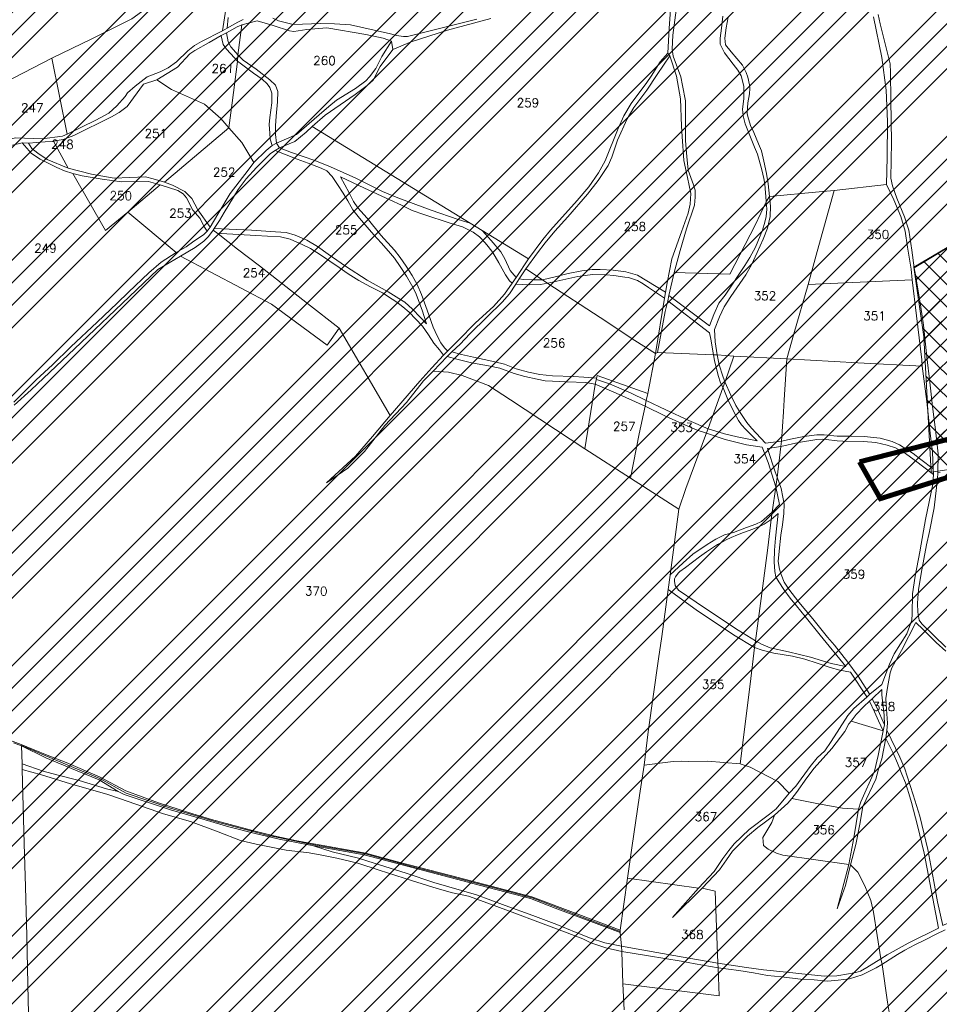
# Model space of a CAD drawing. Header units: metres. Extents: x 578835 to 593571, y 248557 to 255108.
# Tile 26 of 251: x 580615 to 580982, y 251530 to 251923. Entities that reach past the tile are written whole.
import ezdxf

# ---------------------------------------------------------------- set-up
doc = ezdxf.new("R2010")
doc.units = ezdxf.units.M
doc.linetypes.add('SOLID_LINE', pattern=[0])
for name, color, linetype, lineweight in [('Cad-HYDROGRAPHI_COURS_D_EAU28', 5, 'SOLID_LINE', 0), ('Cad-PARCELLAIRE_PARCELLE1', 250, 'SOLID_LINE', 0), ('Cad-RESEAU_ROUT_AXE_DE_VOIE26', 255, 'SOLID_LINE', 0), ('Cad-RESEAU_ROUT_LIMITE_DE_VOIE_P23', 8, 'SOLID_LINE', 0), ('Cad-TOPONYMIE_NUMERO_DE_PARCELL182', 250, 'SOLID_LINE', 0), ('ER', 192, 'Continuous', 18), ('PPRIF - contour', 10, 'Continuous', 9)]:
    doc.layers.add(name, color=color, linetype=linetype, lineweight=lineweight)
doc.styles.add('TEXTSTYLE_45_11', font='txt.shx', dxfattribs={"oblique": 50})

msp = doc.modelspace()

# ---------------------------------------------------------------- hatches: boundary and pattern name
at = {"layer": 'ER', "ltscale": 0.4}
h = msp.add_hatch(dxfattribs=at)
h.set_pattern_fill('ANSI37', color=256, scale=2, style=0)
h.paths.add_polyline_path([(580974.58, 251825.85), (581046.75, 251868.46), (581060.12, 251881.34), (581050.57, 251837.91), (581042.93, 251806.42), (581041.5, 251775.87), (581045.32, 251753.44), (581032.9, 251751.53), (581017.14, 251751.06), (580990.87, 251744.38), (580978.45, 251742.47), (580975.58, 251796.39), (580971.62, 251824.14)])
at = {"layer": 'PPRIF - contour', "lineweight": 15}
h = msp.add_hatch(dxfattribs=at)
h.set_pattern_fill('ANSI34', color=30, scale=2, style=0)
h.paths.add_polyline_path([(583168.56, 249236.59), (583178.02, 249273.37), (583184.15, 249314.36), (583186.86, 249348.54), (583183.82, 249412.65), (583188.31, 249497.75), (583209.56, 249638.59), (583209.57, 249654.16), (583202.87, 249764.69), (583181.22, 249772.54), (583212.18, 249841.81), (583235.33, 249974.64), (583193.51, 249985.09), (583186.04, 250045.54), (583188.28, 250067.18), (583195.8, 250078.07), (583245.78, 250078.37), (583251.01, 250132.85), (583194.25, 250138.82), (583209.94, 250168.32), (583209.19, 250188.47), (583208.21, 250203.8), (583217.43, 250267.61), (583213.64, 250277.41), (583256.98, 250284.74), (583262.34, 250350.34), (583266.18, 250436.39), (583274.5, 250436.7), (583214.43, 250499.33), (583184.56, 250537.39), (583218.91, 250547.09), (583241.07, 250552.07), (583269.68, 250547.09), (583271.18, 250569.48), (583274.91, 250580.67), (583286.48, 250597.77), (583293.66, 250716.62), (583278.73, 250731.44), (583193.67, 250750.25), (583156.78, 250759.28), (583135.71, 250831.5), (583141.39, 250856.49), (583145.69, 250864.01), (583161.1, 250891.6), (583169.34, 250905.21), (583172.57, 250920.26), (583171.49, 250936.38), (583169.31, 250950.6), (583181.85, 251003.26), (583206.95, 251084.03), (583216.62, 251114.12), (583232.39, 251161.77), (583245.29, 251209.41), (583234.54, 251210.94), (583234.1, 251288.09), (583244.66, 251288.39), (583237.9, 251328.73), (583229.54, 251356.01), (583200.13, 251357.42), (583190.46, 251371.39), (583189.74, 251379.63), (583190.1, 251406.14), (583244.22, 251415.82), (583256.04, 251419.04), (583270.74, 251430.86), (583295.47, 251440.89), (583325.21, 251451.64), (583340.94, 251464.43), (583366, 251457.91), (583398.59, 251444.88), (583422.15, 251436.37), (583417.63, 251462.92), (583418.14, 251495.99), (583409.11, 251546.1), (583400.09, 251585.18), (583359.99, 251579.17), (583344.95, 251609.23), (583333.92, 251624.76), (583325.9, 251633.28), (583319.39, 251648.31), (583296.33, 251649.31), (583292.32, 251666.85), (583282.01, 251764.42), (583240.65, 251790.03), (583212.78, 251805.76), (583221.32, 251831.82), (583251.44, 251830.48), (583273.02, 251828.23), (583262.67, 251903.93), (583199.69, 251895.44), (583192.95, 251945.32), (583256.33, 251954.31), (583243.74, 252050.47), (583214.52, 252068.27), (583208.68, 252073.66), (583201.93, 252137.92), (583178.11, 252135.22), (583183.95, 252176.12), (583226.69, 252181.65), (583216.8, 252253.1), (583210.96, 252307.92), (583193.36, 252422.33), (583178.97, 252519.84), (583167.73, 252607.66), (583178.52, 252614.4), (583188.29, 252625.39), (583184.93, 252642.05), (583192.13, 252639.75), (583210.89, 252641.9), (583205.05, 252676.95), (583200.1, 252708.47), (583205.05, 252708.02), (583194.96, 252797.38), (583191.02, 252799.28), (583173.51, 252800.6), (583168.08, 252797.59), (583165.67, 252793.82), (583165.69, 252787.69), (583073.05, 252815.41), (583065.66, 252814.13), (583065.94, 252812.7), (583046.85, 252808.33), (583047.04, 252816.04), (582997.15, 252812.42), (582995.86, 252782.45), (582980.16, 252787.72), (582949.89, 252804.92), (582947.27, 252800.69), (582935.19, 252777.61), (582924.38, 252768.8), (582917.32, 252760.63), (582910.91, 252748.5), (582903.76, 252736.42), (582880, 252724.86), (582817.58, 252706.15), (582782.59, 252696.37), (582747.69, 252696.56), (582653.19, 252726.32), (582583.51, 252736.7), (582547.53, 252745.89), (582391.95, 252693.83), (582342.71, 252696.56), (582258, 252701.11), (582228.89, 252730.03), (582194.3, 252754.65), (582137.15, 252749.12), (582028.37, 252701.22), (581997.03, 252701.83), (581923.09, 252643.99), (581895.44, 252653.82), (581782.97, 252699.88), (581749.17, 252724.45), (581694.48, 252730.59), (581626.87, 252779.73), (581623.69, 252832.13), (581568.99, 252867.14), (581549.94, 252902.76), (581520.9, 252875.84), (581488.95, 252861.1), (581415.1, 252871.66), (581333.97, 252861.22), (581285.87, 252845.9), (581226.26, 252859.41), (581213.27, 252848.96), (581176.79, 252829.19), (581135.62, 252832.26), (581093.83, 252851.3), (581026.18, 252865.71), (580894.22, 252859.98), (580764.18, 252821.75), (580666.25, 252837.89), (580606.97, 252807.31), (580553.37, 252825.96), (580518.38, 252831.19), (580426.24, 252844.58), (580314.78, 252864.48), (580232.54, 252861.61), (580193.34, 252877.86), (579737.68, 252731.06), (579339.29, 252594.91), (579467.34, 252529.95), (579492.26, 252526.53), (579537.88, 252506.87), (579628.29, 252501.98), (579673.34, 252488.27), (579756.55, 252421.24), (579801.62, 252412.32), (579849.52, 252376.66), (579890.09, 252373.24), (579954.11, 252362.98), (580003.08, 252331.22), (580020.69, 252319.86), (580037.79, 252307.65), (580048.55, 252295.44), (580067.12, 252269.55), (580095.49, 252178.46), (580127.66, 252086.63), (580157.22, 252011.67), (580209.32, 251928.46), (580208.41, 251858.24), (580196.24, 251818.11), (580206.29, 251790.3), (580227.07, 251716.54), (580274.53, 251673.98), (580324.82, 251599.61), (580345.2, 251567.99), (580352.27, 251548.44), (580380.56, 251474.57), (580498.13, 251465.11), (580632.34, 251425.65), (580688.87, 251403.81), (580903, 251328.66), (581057.22, 251304.45), (581128.89, 251277.45), (581306.24, 251176.53), (581363.6, 251156.15), (581418.4, 251079.72), (581465.72, 250967.17), (581546.02, 250830.88), (581604.72, 250760.44), (581621.29, 250710.76), (581635.31, 250677.64), (581677.37, 250643.25), (581761.5, 250538.8), (581878.03, 250481.58), (581978.36, 250416.05), (582083.64, 250336.15), (582132.06, 250252.96), (582193.12, 250147.32), (582211.34, 250118.18), (582217.79, 250080.35), (582244.22, 249930.09), (582252.92, 249788.8), (582279.87, 249720.73), (582264.14, 249693.23), (582229.1, 249576.98), (582243.69, 249504.21), (582236.53, 249458.37), (582233.12, 249417.21), (582207.89, 249404.14), (582210.7, 249314.66), (582282.52, 249136.36), (582365.79, 249069.63), (582329.51, 248868.66), (582370.33, 248802.93), (582389.99, 248830.88), (582435.35, 248829.37), (582475.81, 248930.64), (582488.18, 248933.83), (582505.04, 248934.94), (582536.56, 248931.03), (582545.58, 248873.46), (582547.73, 248837.81), (582559.27, 248733.3), (582660.26, 248731.96), (582707.75, 248722.61), (582711.09, 248844.25), (582713.77, 248853.61), (582730.11, 248933.31), (582770.57, 249048.63), (582781.22, 249070.77), (582782.86, 249074.05), (582786.69, 249073.51), (582794.34, 249066.4), (582795.98, 249060.39), (582802, 249037.44), (582837.54, 249029.24), (582847.92, 249019.4), (582859.41, 249022.68), (582870.89, 249021.59), (582882.91, 249029.79), (582897.68, 249024.87), (582894.41, 249004.61), (582898.78, 248991.5), (582903.16, 248984.94), (582914.71, 248986.01), (582980.86, 249040.12), (583036.72, 249107.47), (583089.79, 249152.85), (583096.96, 249144.66), (583169.29, 249123.72), (583150.9, 249178.85), (583158.77, 249200.15)])

# ---------------------------------------------------------------- linework, layer by layer
at = {"layer": 'Cad-HYDROGRAPHI_COURS_D_EAU28'}
for points in [[(580874.73, 251928.79), (580874.03, 251919.36), (580873.53, 251909.52), (580874.37, 251908.35), (580874.37, 251908.35), (580874.37, 251908.35), (580876.93, 251900.32), (580878.59, 251891.32), (580879, 251880.43), (580879.18, 251876.32), (580879.88, 251866.68), (580881.36, 251859.89), (580882.71, 251853.54), (580882.48, 251849.29), (580881.63, 251845.76), (580878.95, 251838.29), (580875.14, 251827.49), (580873.22, 251817.97), (580872.64, 251814.14), (580872.17, 251811.76), (580868.64, 251789.73), (580869.43, 251790.13), (580872.44, 251806.54), (580873.57, 251810.76), (580873.97, 251812.91), (580876.01, 251821.99), (580878.5, 251830.78), (580881, 251839.46), (580884.18, 251848.87), (580884.49, 251852.01), (580884.42, 251854.8), (580883.75, 251856.97), (580881.69, 251862.82), (580881.07, 251868.34), (580880.56, 251874.54), (580880.59, 251884.01), (580880.55, 251890.47), (580879.38, 251896.62), (580878.77, 251900.02), (580875.61, 251908.24), (580875.3, 251911.11), (580875.57, 251916.7), (580876.89, 251926.62)], [(580955.58, 251923.91), (580958.82, 251907.79), (580960.64, 251894.79), (580961.11, 251882.23), (580960.97, 251868.06), (580960.72, 251857.12), (580963.62, 251851.01), (580966.48, 251844.33), (580968.2, 251838.57), (580969.14, 251832.19), (580970.53, 251823.38), (580970.97, 251819.07), (580972.65, 251804.72), (580974.77, 251787.17), (580974.97, 251784.74), (580976.81, 251770.62), (580978.18, 251758.03), (580979.06, 251750.41), (580979.29, 251743.74), (580979.38, 251741.63), (580979.2, 251737.72), (580976.27, 251723.53), (580975.4, 251719.12), (580974.03, 251710.75), (580972.12, 251701.01), (580971.06, 251693.91), (580970.89, 251685.98), (580970.85, 251683.51), (580968.75, 251677.99), (580963.81, 251670.11), (580961.92, 251665.94), (580958.81, 251657.78), (580954.02, 251653.92), (580952.88, 251652.82), (580947.73, 251648.27), (580945.33, 251645.4), (580938.69, 251635.04), (580936.11, 251631.37), (580933.12, 251628.56), (580930.28, 251625.2), (580924.59, 251617.26), (580921.84, 251614.57), (580916.68, 251608.24), (580914.05, 251606.12), (580905.91, 251599.99), (580900.03, 251594.37), (580897.79, 251591.62), (580895.48, 251588.53), (580892.04, 251583.34), (580885.76, 251576.58), (580875.35, 251564.9), (580887.25, 251576.59), (580894.13, 251583.96), (580896.86, 251587.98), (580899.36, 251591.41), (580902.18, 251594.33), (580905.3, 251597.38), (580909.39, 251600.84), (580916.06, 251605.74), (580921.36, 251610.52), (580922.92, 251612.44), (580924.79, 251614.82), (580928.93, 251620.63), (580931.91, 251624.44), (580938.91, 251632.37), (580944.04, 251639.05), (580945.69, 251642.08), (580946.59, 251643.16), (580948.67, 251645.9), (580951.7, 251649.05), (580953.92, 251651.13), (580955, 251652.11), (580958.81, 251655.88), (580958.82, 251653.65), (580959.82, 251645.6), (580959.9, 251641.7), (580959.44, 251639.32), (580957.44, 251629.57), (580955.9, 251623.32), (580950.49, 251611.05), (580949.59, 251608.07), (580947.64, 251596.76), (580945.73, 251586.01), (580941, 251568.46), (580944.36, 251577.66), (580946.39, 251585.96), (580948.44, 251594.04), (580950.08, 251602.09), (580951.3, 251609.21), (580956.49, 251620.13), (580957.58, 251624.01), (580958.79, 251628.23), (580960.42, 251636.39), (580960.82, 251639.55), (580961.08, 251642.36), (580960.69, 251648.01), (580960.43, 251652.22), (580961.05, 251656.62), (580962.13, 251662.51), (580962.87, 251664.46), (580966.67, 251671.36), (580972.41, 251682.54), (580975.37, 251679.77), (580980.5, 251674.62), (580984.32, 251671.15)], [(580984.36, 251672.71), (580974.77, 251681.95), (580973.74, 251683.53), (580973.74, 251683.53), (580973.74, 251683.53), (580973.14, 251686.72), (580973.02, 251690.16), (580973.25, 251692.3), (580973.47, 251695.55), (580974.5, 251702.1), (580976.69, 251713.55), (580977.8, 251718.87), (580979.74, 251728.29), (580981.01, 251739.76), (580981.22, 251742.23), (580981.33, 251749.82), (580980.3, 251759.32), (580979.04, 251768.58), (580977.98, 251778.3), (580976.72, 251788.45), (580975.43, 251801.05), (580974.42, 251808.21), (580972.34, 251820.3), (580971.8, 251823.93), (580970.81, 251830.98), (580969.65, 251838.92), (580967.89, 251844.22), (580964.88, 251851.67), (580963.16, 251856.54), (580962.49, 251859.6), (580962.7, 251874.01), (580962.46, 251890.81), (580962.29, 251901.73), (580962.17, 251905.17), (580958.12, 251921.22), (580957.4, 251924.94)], [(580609.01, 251872.06), (580616.12, 251873.76), (580618.6, 251873.63), (580628.59, 251874.46), (580632.41, 251875.11), (580636.73, 251876.7), (580651.77, 251884.08), (580654.77, 251885.77), (580657.94, 251888.27), (580664.46, 251897.06), (580669.75, 251898.83), (580677.99, 251903.87), (580682.99, 251909.19), (580684.94, 251910.57), (580690.69, 251913.72), (580695.41, 251916.46), (580697.54, 251917.64), (580701.87, 251920.01), (580703.63, 251920.71), (580709.84, 251922.34), (580716.17, 251920.52), (580722.7, 251918.39), (580724.45, 251918.09), (580729.58, 251918.96), (580737.6, 251919.63), (580753.07, 251916.89), (580760.03, 251915.47), (580763.35, 251914.3), (580763.95, 251911), (580763.95, 251911), (580763.95, 251911), (580771.2, 251913.94), (580778.27, 251916.21), (580785.65, 251918.6), (580802.99, 251923.27)], [(580704.28, 251922.88), (580702.14, 251921.81), (580697.8, 251919.45), (580695.99, 251918.4), (580687.61, 251914.14), (580684.77, 251912.57), (580682.15, 251910.45), (580677.65, 251906.07), (580674.3, 251903.68), (580671.13, 251902.07), (580666.02, 251900.08), (580661.15, 251896.34), (580658.16, 251893.64), (580657.12, 251892.21), (580653.8, 251888.48), (580650.67, 251885.54), (580645.46, 251882.78), (580634.05, 251877.14), (580632.22, 251876.44), (580624.07, 251875.31), (580613.49, 251875.66)], [(580797.32, 251923.02), (580769.78, 251916.17), (580768.14, 251916.14), (580765.39, 251916.47), (580763.03, 251917.16), (580746.98, 251920.74), (580740.59, 251921.21), (580735.23, 251921.32), (580724.14, 251920.85), (580718.33, 251922.37), (580716.1, 251923.41)], [(580612.94, 251769.17), (580619.67, 251775.3), (580637.04, 251791.57), (580653.15, 251807.05), (580670.18, 251823.3), (580679.21, 251828.62), (580685.11, 251832), (580688.53, 251834.52), (580690.36, 251836.34), (580692.28, 251838.95), (580692.65, 251839.54), (580694.85, 251842.84), (580696.64, 251846), (580702.23, 251855.16), (580705.42, 251859.43), (580709.5, 251863.9), (580715.14, 251869.5), (580717.02, 251870.65), (580718.74, 251871.69), (580724.79, 251874.31), (580729.35, 251877.93), (580731.8, 251880.24), (580736.86, 251884.79), (580748.87, 251893.03), (580753.6, 251896.54), (580756.06, 251898.76), (580758.83, 251904.12), (580763.95, 251911), (580763.35, 251914.3), (580759.56, 251908.19), (580757.08, 251903.3), (580754.64, 251900.09), (580753.12, 251898.51), (580749.01, 251895.38), (580741.39, 251890.74), (580738.39, 251888.26), (580734.54, 251884.93), (580725.47, 251877.05), (580717.51, 251873.59), (580715.78, 251872.68), (580713.39, 251870.69), (580708.51, 251865.94), (580706.21, 251862.85), (580699.06, 251853.57), (580694.15, 251845.35), (580691.04, 251840.08), (580689.93, 251838.54), (580688.4, 251837.07), (580684.57, 251834.53), (580681.54, 251832.27), (580677.53, 251830.04), (580677.53, 251830.04), (580677.53, 251830.04), (580671.59, 251826.2), (580666.58, 251821.88), (580658.56, 251814.2), (580653.98, 251809.8), (580645.96, 251802.23), (580635.48, 251792.44), (580628.16, 251785.26), (580621.74, 251779.26), (580612.74, 251770.38)]]:
    msp.add_lwpolyline(points, dxfattribs=at)
for points in [[(580873.53, 251909.52), (580870.52, 251906.03), (580866.88, 251900.27), (580865.11, 251897.78), (580858.95, 251889.46), (580855.98, 251884.54), (580853.69, 251879.44), (580848.58, 251866.54), (580845.85, 251861.74), (580842.03, 251856.18), (580837.36, 251850.78), (580826.81, 251838.86), (580823.65, 251835.15), (580817.95, 251827.43), (580813.04, 251820), (580811.42, 251817.75), (580808.48, 251813.38), (580804.03, 251808.44), (580796.82, 251801.93), (580789.75, 251794.77), (580785.8, 251790.76), (580784.13, 251789.06), (580779.43, 251784.1), (580774.6, 251778.68), (580762.87, 251765.11), (580755.82, 251756.72), (580749.06, 251748.81), (580737.48, 251738.26), (580745.98, 251744.1), (580752.54, 251750.66), (580760.74, 251761.04), (580769.28, 251770.22), (580776.16, 251778.81), (580780.04, 251782.7), (580785.56, 251788.63), (580787.47, 251790.46), (580790.68, 251793.51), (580794.63, 251797.63), (580801.57, 251804.33), (580807.43, 251810.17), (580810.37, 251813.54), (580812.93, 251817.43), (580814.31, 251819.54), (580816.96, 251823.55), (580821.54, 251829.84), (580824.58, 251833.89), (580828.48, 251838.56), (580833.62, 251844.22), (580841.53, 251853.24), (580845.76, 251858.72), (580849.8, 251864.74), (580851.17, 251868.08), (580853.49, 251874.86), (580857.32, 251883.31), (580859.92, 251887.76), (580865.12, 251894.66), (580869.29, 251901.02), (580871.79, 251904.68), (580874.37, 251908.35), (580873.53, 251909.52), (580873.53, 251909.52)], [(580616.12, 251873.76), (580619.85, 251869.5), (580623.25, 251867.22), (580629.96, 251863.88), (580633.04, 251862.57), (580636.26, 251861.5), (580640.04, 251860.59), (580648.06, 251859.25), (580655.66, 251858.21), (580666.52, 251858.33), (580671.18, 251856.93), (580678.19, 251854.72), (580680.29, 251853.34), (580681.65, 251851.79), (580684.21, 251846.87), (580687.12, 251843.54), (580688.53, 251840.53), (580689.93, 251838.54), (580691.04, 251840.08), (580686.09, 251847.03), (580683.74, 251851.51), (580680.95, 251854.28), (580676.04, 251856.89), (580672.89, 251858.07), (580668.41, 251859.38), (580665.31, 251860.12), (580652.81, 251859.64), (580643.7, 251861.22), (580634.44, 251863.58), (580626.07, 251867.12), (580622.39, 251869.61), (580620.01, 251871.52), (580618.6, 251873.63), (580616.12, 251873.76), (580616.12, 251873.76)]]:
    msp.add_lwpolyline(points, close=True, dxfattribs=at)
at = {"layer": 'Cad-PARCELLAIRE_PARCELLE1'}
for points in [[(580647.62, 251974.92), (580657.26, 251950.19), (580663.63, 251925.97), (580659.82, 251923.2), (580643.92, 251915.19), (580627.99, 251907.52), (580612.82, 251899.68), (580605.07, 251895.69), (580599.2, 251892.86), (580597.75, 251905.45), (580594.25, 251921.78), (580593.78, 251924.41), (580593.7, 251929.42), (580595.03, 251936.1), (580595.34, 251938.47), (580595.39, 251940.82), (580594.81, 251945.78), (580596.53, 251951.83), (580597.51, 251958.94), (580598.07, 251961.22), (580647.62, 251974.92), (580647.62, 251974.92)], [(580698.54, 251879.71), (580699.86, 251889.63), (580701.95, 251906.19), (580702.16, 251908.66), (580703.63, 251920.71), (580701.87, 251920.01), (580697.54, 251917.64), (580695.41, 251916.46), (580690.69, 251913.72), (580684.94, 251910.57), (580682.99, 251909.19), (580677.99, 251903.87), (580669.75, 251898.83), (580675.68, 251894.98), (580688.86, 251889.17), (580695.35, 251883.46), (580698.54, 251879.71), (580698.54, 251879.71)], [(580703.63, 251920.71), (580709.84, 251922.34), (580716.17, 251920.52), (580722.7, 251918.39), (580724.45, 251918.09), (580729.58, 251918.96), (580737.6, 251919.63), (580753.07, 251916.89), (580760.03, 251915.47), (580763.35, 251914.3), (580759.56, 251908.19), (580757.08, 251903.3), (580754.64, 251900.09), (580753.12, 251898.51), (580749.01, 251895.38), (580741.39, 251890.74), (580738.39, 251888.26), (580734.54, 251884.93), (580725.47, 251877.05), (580717.51, 251873.59), (580715.78, 251872.68), (580713.39, 251870.69), (580708.51, 251865.94), (580703.73, 251873.9), (580698.54, 251879.71), (580699.86, 251889.63), (580701.95, 251906.19), (580702.16, 251908.66), (580703.63, 251920.71), (580703.63, 251920.71)], [(580816.96, 251823.55), (580821.54, 251829.84), (580824.58, 251833.89), (580828.48, 251838.56), (580833.62, 251844.22), (580841.53, 251853.24), (580845.76, 251858.72), (580849.8, 251864.74), (580851.17, 251868.08), (580853.49, 251874.86), (580857.32, 251883.31), (580859.92, 251887.76), (580865.12, 251894.66), (580869.29, 251901.02), (580871.79, 251904.68), (580874.37, 251908.35), (580876.93, 251900.32), (580878.59, 251891.32), (580879, 251880.43), (580879.18, 251876.32), (580879.88, 251866.68), (580881.36, 251859.89), (580882.71, 251853.54), (580882.48, 251849.29), (580881.63, 251845.76), (580878.95, 251838.29), (580875.14, 251827.49), (580873.22, 251817.97), (580872.64, 251814.14), (580872.17, 251811.76), (580868.64, 251789.73), (580860.38, 251794.94), (580846.52, 251804.05), (580825.68, 251817.71), (580823.51, 251819.09), (580816.96, 251823.55), (580816.96, 251823.55)], [(580634.05, 251877.14), (580632.22, 251876.44), (580624.07, 251875.31), (580613.49, 251875.66), (580610.08, 251874.93), (580605.12, 251873.18), (580602.26, 251871.84), (580599.2, 251892.86), (580605.07, 251895.69), (580612.82, 251899.68), (580627.99, 251907.52), (580634.05, 251877.14), (580634.05, 251877.14)], [(580628.59, 251874.46), (580632.41, 251875.11), (580636.73, 251876.7), (580651.77, 251884.08), (580654.77, 251885.77), (580657.94, 251888.27), (580664.46, 251897.06), (580669.75, 251898.83), (580675.68, 251894.98), (580688.86, 251889.17), (580695.35, 251883.46), (580698.54, 251879.71), (580672.89, 251858.07), (580668.41, 251859.38), (580665.31, 251860.12), (580652.81, 251859.64), (580643.7, 251861.22), (580634.44, 251863.58), (580628.59, 251874.46), (580628.59, 251874.46)], [(580708.51, 251865.94), (580706.21, 251862.85), (580699.06, 251853.57), (580694.15, 251845.35), (580691.04, 251840.08), (580686.09, 251847.03), (580683.74, 251851.51), (580680.95, 251854.28), (580676.04, 251856.89), (580672.89, 251858.07), (580698.54, 251879.71), (580703.73, 251873.9), (580708.51, 251865.94), (580708.51, 251865.94)], [(580692.28, 251838.95), (580694.22, 251837.44), (580701.98, 251831.29), (580710.69, 251824.66), (580729.83, 251809.64), (580742.51, 251799.88), (580762.87, 251765.11), (580774.6, 251778.68), (580779.43, 251784.1), (580784.13, 251789.06), (580785.8, 251790.76), (580789.75, 251794.77), (580796.82, 251801.93), (580804.03, 251808.44), (580808.48, 251813.38), (580811.42, 251817.75), (580813.04, 251820), (580817.95, 251827.43), (580799.45, 251838.82), (580794.68, 251841.66), (580731.8, 251880.24), (580729.35, 251877.93), (580724.79, 251874.31), (580718.74, 251871.69), (580717.02, 251870.65), (580715.14, 251869.5), (580709.5, 251863.9), (580705.42, 251859.43), (580702.23, 251855.16), (580696.64, 251846), (580694.85, 251842.84), (580692.65, 251839.54), (580692.28, 251838.95), (580692.28, 251838.95)], [(580634.44, 251863.58), (580626.07, 251867.12), (580622.39, 251869.61), (580620.01, 251871.52), (580618.6, 251873.63), (580628.59, 251874.46), (580634.44, 251863.58), (580634.44, 251863.58)], [(580636.26, 251861.5), (580640.04, 251860.59), (580648.06, 251859.25), (580655.66, 251858.21), (580666.52, 251858.33), (580671.18, 251856.93), (580658.22, 251846.16), (580649.34, 251838.84), (580636.26, 251861.5), (580636.26, 251861.5)], [(580671.18, 251856.93), (580658.22, 251846.16), (580677.53, 251830.04), (580681.54, 251832.27), (580684.57, 251834.53), (580688.4, 251837.07), (580689.93, 251838.54), (580688.53, 251840.53), (580687.12, 251843.54), (580684.21, 251846.87), (580681.65, 251851.79), (580680.29, 251853.34), (580678.19, 251854.72), (580671.18, 251856.93), (580671.18, 251856.93)], [(580920.99, 251787.61), (580923.79, 251797.65), (580929.49, 251817.3), (580933.1, 251830.41), (580939.9, 251854.72), (580933.84, 251854.21), (580914.04, 251852.35), (580912.8, 251850.47), (580908.4, 251840.96), (580898.24, 251821.38), (580876.01, 251821.99), (580873.97, 251812.91), (580873.57, 251810.76), (580872.44, 251806.54), (580869.43, 251790.13), (580891.77, 251789.19), (580893.24, 251789.2), (580899.88, 251788.76), (580920.99, 251787.61), (580920.99, 251787.61)], [(580960.72, 251857.12), (580963.62, 251851.01), (580966.48, 251844.33), (580968.2, 251838.57), (580969.14, 251832.19), (580970.53, 251823.38), (580970.97, 251819.07), (580929.49, 251817.3), (580933.1, 251830.41), (580939.9, 251854.72), (580960.72, 251857.12), (580960.72, 251857.12)], [(580679.21, 251828.62), (580685.11, 251832), (580688.53, 251834.52), (580690.36, 251836.34), (580692.28, 251838.95), (580694.22, 251837.44), (580701.98, 251831.29), (580710.69, 251824.66), (580729.83, 251809.64), (580742.51, 251799.88), (580737.71, 251793.12), (580715.5, 251809.45), (580679.21, 251828.62), (580679.21, 251828.62)], [(580816.96, 251823.55), (580823.51, 251819.09), (580825.68, 251817.71), (580846.52, 251804.05), (580860.38, 251794.94), (580868.64, 251789.73), (580865.5, 251773.86), (580845.3, 251780.99), (580845.14, 251779.86), (580845.02, 251779.29), (580844.6, 251777.47), (580840.48, 251751.72), (580810.83, 251771.33), (580802.03, 251776.95), (580791.55, 251780.99), (580786.09, 251782.31), (580780.04, 251782.7), (580785.56, 251788.63), (580787.47, 251790.46), (580790.68, 251793.51), (580794.63, 251797.63), (580801.57, 251804.33), (580807.43, 251810.17), (580810.37, 251813.54), (580812.93, 251817.43), (580814.31, 251819.54), (580816.96, 251823.55), (580816.96, 251823.55)], [(580970.97, 251819.07), (580929.49, 251817.3), (580923.79, 251797.65), (580920.99, 251787.61), (580949.23, 251786.06), (580974.97, 251784.74), (580974.77, 251787.17), (580972.65, 251804.72), (580970.97, 251819.07), (580970.97, 251819.07)], [(580868.64, 251789.73), (580865.5, 251773.86), (580864.91, 251771.02), (580864.45, 251768.76), (580862.15, 251757.76), (580858.67, 251740.08), (580877.91, 251727.74), (580880.77, 251735.9), (580888.99, 251758.09), (580889.59, 251759.81), (580895.49, 251776.02), (580896.31, 251778.2), (580899.88, 251788.76), (580893.24, 251789.2), (580891.77, 251789.19), (580869.43, 251790.13), (580868.64, 251789.73), (580868.64, 251789.73)], [(580920.99, 251787.61), (580899.88, 251788.76), (580896.31, 251778.2), (580895.49, 251776.02), (580889.59, 251759.81), (580888.99, 251758.09), (580880.77, 251735.9), (580877.91, 251727.74), (580874.41, 251701.37), (580873.64, 251695.73), (580884.87, 251687.52), (580899.71, 251677.61), (580908.14, 251672.51), (580908.48, 251675.21), (580911.03, 251694.16), (580913.4, 251712.29), (580914.78, 251723.56), (580915.19, 251726.49), (580916.58, 251736.64), (580917.08, 251740.36), (580918.62, 251752.74), (580918.86, 251754.78), (580919.69, 251766.55), (580919.96, 251771.25), (580920.99, 251787.61), (580920.99, 251787.61)], [(580974.97, 251784.74), (580976.81, 251770.62), (580978.18, 251758.03), (580979.06, 251750.41), (580979.29, 251743.74), (580979.38, 251741.63), (580979.2, 251737.72), (580976.27, 251723.53), (580975.4, 251719.12), (580974.03, 251710.75), (580972.12, 251701.01), (580971.06, 251693.91), (580970.89, 251685.98), (580970.85, 251683.51), (580968.75, 251677.99), (580963.81, 251670.11), (580961.92, 251665.94), (580958.81, 251657.78), (580954.02, 251653.92), (580952.88, 251652.82), (580947.73, 251648.27), (580945.33, 251645.4), (580938.69, 251635.04), (580936.11, 251631.37), (580933.12, 251628.56), (580930.28, 251625.2), (580924.59, 251617.26), (580921.84, 251614.57), (580917.43, 251619.11), (580906.32, 251624.88), (580902.42, 251626.22), (580906.29, 251657.98), (580908.14, 251672.51), (580908.48, 251675.21), (580911.03, 251694.16), (580913.4, 251712.29), (580914.78, 251723.56), (580915.19, 251726.49), (580916.58, 251736.64), (580917.08, 251740.36), (580918.62, 251752.74), (580918.86, 251754.78), (580919.69, 251766.55), (580919.96, 251771.25), (580920.99, 251787.61), (580949.23, 251786.06), (580974.97, 251784.74), (580974.97, 251784.74)], [(580865.5, 251773.86), (580845.3, 251780.99), (580845.14, 251779.86), (580845.02, 251779.29), (580844.6, 251777.47), (580840.48, 251751.72), (580858.67, 251740.08), (580862.15, 251757.76), (580864.45, 251768.76), (580864.91, 251771.02), (580865.5, 251773.86), (580865.5, 251773.86)], [(580902.42, 251626.22), (580889.31, 251627.25), (580881.81, 251627.19), (580878.91, 251627.28), (580875.63, 251627.12), (580864.12, 251625.72), (580865.74, 251639), (580869.84, 251668.11), (580871.17, 251676.91), (580873.64, 251695.73), (580884.87, 251687.52), (580899.71, 251677.61), (580908.14, 251672.51), (580906.29, 251657.98), (580902.42, 251626.22), (580902.42, 251626.22)], [(580946.59, 251643.16), (580948.67, 251645.9), (580951.7, 251649.05), (580953.92, 251651.13), (580955, 251652.11), (580958.81, 251655.88), (580958.82, 251653.65), (580959.82, 251645.6), (580959.9, 251641.7), (580959.44, 251639.32), (580946.59, 251643.16), (580946.59, 251643.16)], [(580959.44, 251639.32), (580957.44, 251629.57), (580955.9, 251623.32), (580950.49, 251611.05), (580949.59, 251608.07), (580943.12, 251608.54), (580933.58, 251610.2), (580922.92, 251612.44), (580924.79, 251614.82), (580928.93, 251620.63), (580931.91, 251624.44), (580938.91, 251632.37), (580944.04, 251639.05), (580945.69, 251642.08), (580946.59, 251643.16), (580959.44, 251639.32), (580959.44, 251639.32)], [(580902.42, 251626.22), (580889.31, 251627.25), (580881.81, 251627.19), (580878.91, 251627.28), (580875.63, 251627.12), (580864.12, 251625.72), (580862.24, 251613.63), (580859.2, 251592.76), (580857.48, 251580.58), (580885.76, 251576.58), (580892.04, 251583.34), (580895.48, 251588.53), (580897.79, 251591.62), (580900.03, 251594.37), (580905.91, 251599.99), (580914.05, 251606.12), (580916.68, 251608.24), (580921.84, 251614.57), (580917.43, 251619.11), (580906.32, 251624.88), (580902.42, 251626.22), (580902.42, 251626.22)], [(580949.59, 251608.07), (580947.64, 251596.76), (580945.73, 251586.01), (580919.36, 251589.84), (580916.83, 251590.53), (580913.48, 251592.14), (580911.63, 251593.66), (580911.45, 251596.77), (580915, 251602.75), (580916.06, 251605.74), (580921.36, 251610.52), (580922.92, 251612.44), (580933.58, 251610.2), (580943.12, 251608.54), (580949.59, 251608.07), (580949.59, 251608.07)], [(580854.5, 251558.94), (580854.59, 251559.84), (580857.48, 251580.58), (580885.76, 251576.58), (580875.35, 251564.9), (580887.25, 251576.59), (580892.45, 251575.46), (580893.51, 251546.79), (580893.66, 251544.91), (580893.93, 251533.79), (580855.55, 251538.51), (580855.13, 251551.4), (580855.03, 251553.52), (580854.5, 251558.94), (580854.5, 251558.94)]]:
    msp.add_lwpolyline(points, close=True, dxfattribs=at)
for points in [[(580874.73, 251928.79), (580874.03, 251919.36), (580873.53, 251909.52), (580870.52, 251906.03), (580866.88, 251900.27), (580865.11, 251897.78), (580858.95, 251889.46), (580855.98, 251884.54), (580853.69, 251879.44), (580848.58, 251866.54), (580845.85, 251861.74), (580842.03, 251856.18), (580837.36, 251850.78), (580826.81, 251838.86), (580823.65, 251835.15), (580817.95, 251827.43), (580799.45, 251838.82), (580794.68, 251841.66), (580731.8, 251880.24), (580731.8, 251880.24), (580731.8, 251880.24), (580736.86, 251884.79), (580748.87, 251893.03), (580753.6, 251896.54), (580756.06, 251898.76), (580758.83, 251904.12), (580763.95, 251911), (580771.2, 251913.94), (580778.27, 251916.21), (580785.65, 251918.6), (580802.99, 251923.27)], [(580955.58, 251923.91), (580958.82, 251907.79), (580960.64, 251894.79), (580961.11, 251882.23), (580960.97, 251868.06), (580960.72, 251857.12), (580939.9, 251854.72), (580933.84, 251854.21), (580914.04, 251852.35), (580912.8, 251850.47), (580908.4, 251840.96), (580898.24, 251821.38), (580876.01, 251821.99), (580876.01, 251821.99), (580876.01, 251821.99), (580878.5, 251830.78), (580881, 251839.46), (580884.18, 251848.87), (580884.49, 251852.01), (580884.42, 251854.8), (580883.75, 251856.97), (580881.69, 251862.82), (580881.07, 251868.34), (580880.56, 251874.54), (580880.59, 251884.01), (580880.55, 251890.47), (580879.38, 251896.62), (580878.77, 251900.02), (580875.61, 251908.24), (580875.3, 251911.11), (580875.57, 251916.7), (580876.89, 251926.62)], [(580957.4, 251924.94), (580958.12, 251921.22), (580962.17, 251905.17), (580962.29, 251901.73), (580962.46, 251890.81), (580962.7, 251874.01), (580962.49, 251859.6), (580963.16, 251856.54), (580964.88, 251851.67), (580967.89, 251844.22), (580969.65, 251838.92), (580970.81, 251830.98), (580971.8, 251823.93), (580971.8, 251823.93), (580971.8, 251823.93), (580992.68, 251836.48)], [(580704.28, 251922.88), (580702.14, 251921.81), (580697.8, 251919.45), (580695.99, 251918.4), (580687.61, 251914.14), (580684.77, 251912.57), (580682.15, 251910.45), (580677.65, 251906.07), (580674.3, 251903.68), (580671.13, 251902.07), (580666.02, 251900.08), (580661.15, 251896.34), (580658.16, 251893.64), (580657.12, 251892.21), (580653.8, 251888.48), (580650.67, 251885.54), (580645.46, 251882.78), (580634.05, 251877.14), (580627.99, 251907.52), (580627.99, 251907.52), (580627.99, 251907.52), (580643.92, 251915.19), (580659.82, 251923.2)], [(580797.32, 251923.02), (580769.78, 251916.17), (580768.14, 251916.14), (580765.39, 251916.47), (580763.03, 251917.16), (580746.98, 251920.74), (580740.59, 251921.21), (580735.23, 251921.32), (580724.14, 251920.85), (580718.33, 251922.37), (580716.1, 251923.41)], [(580609.01, 251872.06), (580616.12, 251873.76), (580619.85, 251869.5), (580623.25, 251867.22), (580629.96, 251863.88), (580633.04, 251862.57), (580636.26, 251861.5), (580649.34, 251838.84), (580658.22, 251846.16), (580677.53, 251830.04), (580677.53, 251830.04), (580677.53, 251830.04), (580671.59, 251826.2), (580666.58, 251821.88), (580658.56, 251814.2), (580653.98, 251809.8), (580645.96, 251802.23), (580635.48, 251792.44), (580628.16, 251785.26), (580621.74, 251779.26), (580612.74, 251770.38)], [(580982.13, 251742.3), (580981.22, 251742.23), (580981.33, 251749.82), (580980.3, 251759.32), (580979.04, 251768.58), (580977.98, 251778.3), (580976.72, 251788.45), (580975.43, 251801.05), (580974.42, 251808.21), (580972.34, 251820.3), (580971.8, 251823.93), (580992.68, 251836.48)], [(580612.94, 251769.17), (580619.67, 251775.3), (580637.04, 251791.57), (580653.15, 251807.05), (580670.18, 251823.3), (580679.21, 251828.62), (580715.5, 251809.45), (580737.71, 251793.12), (580742.51, 251799.88), (580762.87, 251765.11), (580755.82, 251756.72), (580749.06, 251748.81), (580737.48, 251738.26), (580745.98, 251744.1), (580752.54, 251750.66), (580760.74, 251761.04), (580769.28, 251770.22), (580776.16, 251778.81), (580780.04, 251782.7), (580786.09, 251782.31), (580791.55, 251780.99), (580802.03, 251776.95), (580810.83, 251771.33), (580840.48, 251751.72), (580858.67, 251740.08), (580877.91, 251727.74), (580874.41, 251701.37), (580873.64, 251695.73), (580871.17, 251676.91), (580869.84, 251668.11), (580865.74, 251639), (580864.12, 251625.72), (580862.24, 251613.63), (580859.2, 251592.76), (580857.48, 251580.58), (580854.59, 251559.84), (580854.59, 251559.84), (580854.59, 251559.84), (580838, 251566.15), (580819.36, 251573.19), (580786.84, 251581.63), (580765.77, 251587.13), (580753.13, 251590.54), (580725.6, 251595.49), (580716.45, 251597.53), (580707.95, 251599.6), (580699.01, 251601.98), (580691.59, 251604.04), (580682.45, 251606.85), (580670.52, 251610.65), (580657.43, 251615.47), (580646.9, 251621.07), (580633.65, 251626.77), (580626.07, 251629.7), (580615.75, 251633.86), (580589.55, 251643.61)], [(580984.36, 251672.71), (580974.77, 251681.95), (580973.74, 251683.53), (580973.14, 251686.72), (580973.02, 251690.16), (580973.25, 251692.3), (580973.47, 251695.55), (580974.5, 251702.1), (580976.69, 251713.55), (580977.8, 251718.87), (580979.74, 251728.29), (580981.01, 251739.76), (580981.22, 251742.23), (580982.13, 251742.3)], [(580962.92, 251520.01), (580961.16, 251531.23), (580958.93, 251546.2), (580958.48, 251548.51), (580955.47, 251567.09), (580954.5, 251571.7), (580952.11, 251577.63), (580949.27, 251583.08), (580946.39, 251585.96), (580946.39, 251585.96), (580946.39, 251585.96), (580948.44, 251594.04), (580950.08, 251602.09), (580951.3, 251609.21), (580956.49, 251620.13), (580957.58, 251624.01), (580958.79, 251628.23), (580960.42, 251636.39), (580960.82, 251639.55), (580961.08, 251642.36), (580960.69, 251648.01), (580960.43, 251652.22), (580961.05, 251656.62), (580962.13, 251662.51), (580962.87, 251664.46), (580966.67, 251671.36), (580972.41, 251682.54), (580975.37, 251679.77), (580980.5, 251674.62), (580984.32, 251671.15)], [(580609.71, 251430.6), (580621.06, 251426.87), (580621.02, 251433.32), (580620.26, 251458.45), (580619.75, 251485.5), (580619.24, 251507.52), (580618.52, 251531.99), (580618.04, 251557.7), (580617.49, 251577.16), (580616.97, 251594.39), (580616.16, 251623.97), (580616.06, 251626.19), (580615.8, 251633.31), (580612.64, 251634.61)], [(580619.24, 251507.52), (580618.52, 251531.99), (580618.04, 251557.7), (580617.49, 251577.16), (580616.97, 251594.39), (580616.16, 251623.97), (580616.06, 251626.19), (580615.8, 251633.31), (580625.5, 251628.65), (580637.38, 251623.62), (580646.84, 251619.83), (580654.39, 251615.22), (580656.73, 251613.96), (580675.28, 251607.92), (580689.13, 251603.84), (580698.51, 251601.15), (580709.03, 251598.47), (580718.62, 251596.14), (580732.36, 251593.49), (580752.44, 251589.92), (580798.79, 251577.71), (580818.75, 251572.57), (580828.55, 251568.71), (580854.5, 251558.94), (580855.03, 251553.52), (580855.13, 251551.4), (580855.55, 251538.51), (580856.16, 251528.09)], [(580856.16, 251528.09), (580855.55, 251538.51), (580893.93, 251533.79), (580893.66, 251544.91), (580893.51, 251546.79), (580892.45, 251575.46), (580887.25, 251576.59), (580894.13, 251583.96), (580896.86, 251587.98), (580899.36, 251591.41), (580902.18, 251594.33), (580905.3, 251597.38), (580909.39, 251600.84), (580916.06, 251605.74), (580915, 251602.75), (580911.45, 251596.77), (580911.63, 251593.66), (580913.48, 251592.14), (580916.83, 251590.53), (580919.36, 251589.84), (580945.73, 251586.01), (580941, 251568.46), (580944.36, 251577.66), (580946.39, 251585.96), (580949.27, 251583.08), (580952.11, 251577.63), (580954.5, 251571.7), (580955.47, 251567.09), (580958.48, 251548.51), (580958.93, 251546.2), (580961.16, 251531.23), (580962.92, 251520.01)]]:
    msp.add_lwpolyline(points, dxfattribs=at)
at = {"layer": 'Cad-RESEAU_ROUT_AXE_DE_VOIE26'}
msp.add_lwpolyline([(580854.54, 251559.38), (580839.32, 251565.12), (580819.41, 251572.8), (580807.3, 251575.96), (580787.36, 251581.11), (580770.92, 251585.41), (580752.84, 251590.29), (580731.78, 251594.01), (580713.6, 251597.77), (580693.46, 251603.03), (580675.26, 251608.55), (580657.52, 251614.56), (580647.13, 251620.29), (580632.47, 251626.48), (580615.81, 251633.57)], dxfattribs=at)
at = {"layer": 'Cad-RESEAU_ROUT_LIMITE_DE_VOIE_P23'}
for p, q in [((580912.2, 251857.24), (580912.76, 251850.48)), ((580963.3, 251630.46), (580960.43, 251636.35))]:
    msp.add_line(p, q, dxfattribs=at)
for points in [[(580686.6, 251964.66), (580692.77, 251957.58), (580695.2, 251954.43), (580696.27, 251952.78), (580697.94, 251949.5), (580698.94, 251946.05), (580699.34, 251943.76), (580699.53, 251941.95), (580699.17, 251938.63), (580697.85, 251930.47), (580697.03, 251925.22), (580695.99, 251918.4)], [(580912.2, 251857.24), (580911.75, 251859.52), (580910.94, 251862.99), (580909.23, 251869.18), (580908.13, 251872.06), (580906.21, 251876.64), (580904.38, 251881.31), (580903.57, 251884.51), (580903.3, 251887.16), (580903.78, 251891.22), (580903.77, 251896.35), (580902.77, 251900.42), (580901.42, 251902.65), (580899.63, 251905.04), (580896.13, 251909.61), (580894.45, 251913.08), (580894.43, 251915.49), (580894.99, 251919.45), (580895.51, 251924.22)], [(580697.8, 251919.49), (580698.31, 251923.72)], [(580897.55, 251923.77), (580896.78, 251919.55), (580896.21, 251915.46), (580896.55, 251912.79), (580898.75, 251909.97), (580903.27, 251904.72), (580904.82, 251901.73), (580905.38, 251899.96), (580906.14, 251896.8), (580906.2, 251895.39), (580906.04, 251893.27), (580905.47, 251889.63), (580905.25, 251887.64), (580905.22, 251885.38), (580905.48, 251884.2), (580906.44, 251880.62), (580907.82, 251877.89), (580909.67, 251873.32), (580910.82, 251870.53), (580911.75, 251866.38), (580912.82, 251861.45), (580913.55, 251857.44), (580914.06, 251852.4)], [(580715.81, 251872.65), (580715.01, 251875.2), (580714.89, 251877.65), (580714.63, 251881.02), (580714.86, 251883.89), (580715.72, 251889.67), (580715.72, 251893.52), (580714.8, 251895.85), (580713.73, 251897.25), (580711.84, 251899.07), (580708.4, 251901.53), (580701.92, 251906.22), (580700.76, 251907.66), (580697.54, 251911.08), (580696.27, 251912.96), (580695.42, 251916.42)], [(580794.68, 251841.71), (580789.9, 251843.12), (580779.19, 251846.89), (580765.84, 251851.81), (580759.81, 251854.4), (580749.12, 251859.59), (580739, 251864.11), (580732.77, 251866.73), (580723.46, 251869.94), (580718.75, 251871.7), (580717.53, 251873.59), (580717.12, 251877.06), (580717.08, 251880.56), (580717.41, 251884.34), (580717.86, 251890.12), (580718.01, 251894.2), (580717.06, 251896.78), (580714.89, 251898.84), (580709.38, 251903.14), (580704.24, 251906.68), (580702.18, 251908.7), (580699.26, 251912.06), (580698.23, 251913.97), (580697.55, 251917.6)], [(580717.04, 251870.68), (580725.71, 251867.18), (580730.17, 251865.6), (580735.36, 251863.68), (580737.64, 251862.57), (580739.66, 251860.28), (580741.86, 251857.17), (580744.07, 251853.71), (580745.97, 251850.61), (580747.9, 251847.08), (580750.64, 251843.65), (580753.68, 251840.17), (580756.38, 251837.04), (580759.2, 251833.87), (580762.21, 251830.55), (580764.55, 251827.75), (580766.86, 251824.49), (580769.38, 251820.65), (580771.37, 251817.13), (580772.87, 251814.1), (580775.62, 251807.09), (580777.28, 251801.57)], [(580785.8, 251790.73), (580784.49, 251791.97), (580783.03, 251794), (580781.63, 251796.85), (580780, 251800.24), (580778.26, 251805.19), (580775.33, 251813.3), (580773.65, 251817.32), (580771.62, 251820.87), (580769.17, 251824.61), (580766.83, 251828.04), (580764.53, 251831.01), (580759.16, 251836.96), (580753.61, 251843.65), (580749.94, 251847.76), (580748.22, 251850.4), (580746.44, 251853.79), (580743.06, 251860.13), (580752.66, 251855.65), (580762.71, 251850.98), (580767.38, 251848.85), (580771.65, 251846.77), (580776.25, 251845.17), (580786.79, 251841.65), (580791.62, 251840.21), (580793.26, 251839.51), (580795.93, 251838.11), (580798.44, 251836.33), (580800.68, 251833.89), (580801.92, 251832.38), (580803.79, 251830.03), (580806.18, 251825.86), (580808.84, 251821.07), (580810.37, 251818.67), (580811.43, 251817.76)], [(580912.76, 251850.48), (580912.99, 251847.25), (580912.77, 251844.33), (580912.21, 251842.05), (580911.25, 251838.87), (580908.48, 251832.19), (580906.26, 251827.99), (580904.21, 251824.81), (580901.89, 251821.31), (580898.98, 251817.03), (580896.34, 251813.01), (580893.91, 251809.88), (580891.9, 251805.28), (580890.14, 251800.84), (580882.23, 251806.74), (580873.98, 251812.92)], [(580893.23, 251789.18), (580892.36, 251794.35), (580892.1, 251799.34), (580894.17, 251804.43), (580896.01, 251808.41), (580898.6, 251812.43), (580904.58, 251821.14), (580906.84, 251825.14), (580909.16, 251829.96), (580911.6, 251835.34), (580913.31, 251839.77), (580914.38, 251844.32), (580914.52, 251848.47), (580914.06, 251852.4)], [(580777.28, 251801.57), (580774.82, 251804.25), (580771.74, 251807.4), (580768.64, 251810.27), (580766.31, 251811.66), (580762.04, 251814.3), (580753.6, 251818.96), (580745.04, 251824.52), (580738.09, 251829.41), (580733.89, 251832.44), (580729.65, 251834.95), (580724.9, 251836.99), (580721.31, 251837.95), (580717.12, 251838.28), (580707.57, 251838.96), (580692.66, 251839.54)], [(580694.24, 251837.45), (580695.49, 251837.62), (580709.33, 251836.84), (580713.94, 251836.58), (580719.1, 251836.23), (580723, 251835.29), (580727.96, 251833.08), (580731.12, 251831.56), (580735.07, 251829.03), (580742.49, 251824.07), (580746.14, 251821.52), (580750.34, 251818.88), (580755.03, 251816.36), (580759.74, 251813.88), (580763.64, 251811.48), (580765.45, 251810.28), (580767.93, 251808.31), (580770.43, 251806.2), (580773.04, 251803.49), (580775.74, 251800.67), (580778.11, 251797.19), (580780.2, 251793.92), (580782.48, 251791.16), (580784.1, 251789.05)], [(580813.02, 251820.02), (580810.66, 251822.87), (580808.57, 251827.5), (580806.92, 251830.26), (580803.1, 251834.77), (580799.46, 251838.78)], [(580872.63, 251814.18), (580865.2, 251818.69), (580861.43, 251820.97), (580856.84, 251822.37), (580851.8, 251823), (580846.6, 251823.29), (580843.32, 251823.21), (580839.24, 251822.68), (580833.85, 251821.61), (580828.61, 251820.29), (580823.54, 251819.12), (580820.25, 251819.13), (580816, 251819.24), (580814.28, 251819.53)], [(580825.66, 251817.74), (580837.65, 251820.42), (580843.49, 251821.25), (580848.89, 251821.14), (580852.06, 251820.84), (580856.34, 251820.25), (580857.89, 251820.03), (580861.45, 251818.85), (580863.63, 251817.59), (580865.87, 251816.05), (580869.36, 251813.63), (580872.2, 251811.78)], [(580812.93, 251817.39), (580818.25, 251817.11), (580822.76, 251817.2), (580825.66, 251817.74)], [(580873.55, 251810.73), (580890.19, 251798.02), (580890.67, 251795.43), (580891.75, 251789.23)], [(580845.13, 251779.89), (580840.01, 251780.32), (580835.94, 251780.54), (580827.5, 251780.9), (580822.53, 251781.36), (580817.92, 251782.29), (580813.03, 251783.67), (580808.39, 251785.46), (580804.61, 251786.44), (580796.03, 251788.36), (580791.24, 251789.3), (580787.44, 251790.45)], [(580785.6, 251788.62), (580789.41, 251787.47), (580795.21, 251786.01), (580802.06, 251784.78), (580806.58, 251783.98), (580812.22, 251781.8), (580816.52, 251780.54), (580821.44, 251779.57), (580824.58, 251778.92), (580833.33, 251778.41), (580840.79, 251778.22), (580844.62, 251777.49)], [(580891.75, 251789.23), (580892.17, 251786.96), (580893.63, 251781.04), (580894.59, 251778.04), (580895.53, 251776.06), (580897.47, 251771.36), (580899.96, 251766.28), (580901.72, 251763.05), (580902.94, 251761.3), (580904.62, 251759.48), (580909.14, 251754.98), (580901.22, 251756.57), (580896.12, 251757.75), (580892.21, 251758.9), (580889.57, 251759.79), (580881.86, 251762.99), (580872.76, 251767.27), (580864.9, 251771.05), (580858.64, 251774.08), (580850.23, 251777.68), (580845.05, 251779.34)], [(580918.89, 251754.79), (580912.53, 251754.03), (580906.84, 251760.01), (580904.98, 251762.28), (580902.62, 251765.79), (580900.68, 251769.05), (580898.61, 251773.17), (580896.34, 251778.25), (580895.45, 251780.75), (580893.97, 251785.27), (580893.23, 251789.18)], [(580844.62, 251777.49), (580852.88, 251773.9), (580864.45, 251768.71), (580872.3, 251764.87), (580879.35, 251761.66), (580885.23, 251759.25), (580888.99, 251758.05)], [(580888.99, 251758.05), (580896.39, 251755.53), (580904.92, 251753.34), (580911.09, 251752.38), (580913.53, 251746.29), (580916.54, 251736.67)], [(580918.62, 251752.7), (580925.63, 251754.24), (580932.9, 251755.52), (580935.11, 251755.65), (580936.66, 251755.49), (580941.07, 251755.01), (580943.35, 251754.88), (580951.59, 251754.66), (580956.52, 251754.29), (580961, 251753.27), (580964.28, 251752.18), (580968.27, 251749.86), (580971.69, 251747.37), (580976.15, 251744.03), (580979.38, 251741.58)], [(580979.29, 251743.79), (580974.42, 251747.48), (580971.38, 251749.85), (580965.89, 251753.39), (580962.94, 251754.74), (580958.18, 251756.02), (580951.81, 251756.65), (580946.68, 251756.77), (580941.04, 251756.77), (580935.88, 251757.31), (580932.95, 251757.35), (580927.71, 251756.67), (580923.1, 251755.76), (580918.89, 251754.79)], [(580917.08, 251740.41), (580916.35, 251742.58), (580913.32, 251751.93), (580918.62, 251752.7)], [(580917.08, 251740.41), (580918.66, 251735.91), (580919.43, 251732.45), (580919.87, 251729.73), (580919.82, 251726.04), (580919.28, 251721.52), (580918.58, 251717.35), (580917.91, 251711), (580917.51, 251706.87), (580918.1, 251703.8), (580918.66, 251701.71), (580919.95, 251698.63), (580921.71, 251695.88), (580925.81, 251690.7), (580931.35, 251683.96), (580937.18, 251676.68), (580939.96, 251673.53), (580945.25, 251666.72), (580949.42, 251661.14), (580954, 251653.88)], [(580915.15, 251726.48), (580918.04, 251729.58), (580916.54, 251736.67)], [(580874.39, 251701.39), (580879.63, 251706.38), (580883.49, 251709.8), (580889.17, 251713.64), (580892.66, 251715.73), (580896.15, 251717.46), (580899.69, 251718.47), (580904.87, 251720.37), (580908.65, 251721.73), (580910.92, 251722.83), (580915.15, 251726.48)], [(580944.49, 251665.02), (580934.27, 251677.5), (580928.24, 251684.92), (580924.88, 251689.14), (580922.31, 251692.24), (580919.75, 251695.7), (580917.74, 251698.75), (580916.56, 251700.73), (580916.14, 251702.81), (580915.94, 251706.72), (580916.03, 251711.37), (580916.51, 251716.13), (580917.57, 251725.92), (580914.79, 251723.6)], [(580914.79, 251723.6), (580911.93, 251721.78), (580910.6, 251721.02), (580907.45, 251719.7), (580903.73, 251718.39), (580901.33, 251717.5), (580898.8, 251716.37), (580896.82, 251715.5), (580894.63, 251714.35), (580893.28, 251713.63), (580888.89, 251710.69), (580886.11, 251708.73), (580880.53, 251704.48), (580878.25, 251702.91), (580877.63, 251702.22), (580876.55, 251700.75), (580876.15, 251699.92), (580876.18, 251698.96), (580876.49, 251697.34), (580877.79, 251695.44), (580884.89, 251690.58), (580892.17, 251685.69), (580901.56, 251679.47), (580908.47, 251675.19), (580910.82, 251673.89), (580914.27, 251672.39), (580921.6, 251670.83), (580930.44, 251668.69), (580938.68, 251666.21), (580944.49, 251665.02)], [(580952.89, 251652.87), (580946.37, 251662.73), (580942.07, 251663.47), (580938.19, 251664.54), (580933.06, 251666.27), (580928.19, 251667.9), (580923.18, 251669.06), (580915.85, 251670.25), (580911.11, 251671.54), (580908.11, 251672.56)], [(580959.44, 251639.37), (580957.5, 251643.38), (580955.97, 251646.96), (580953.92, 251651.13)], [(580955.03, 251652.12), (580956.87, 251648.71), (580959.89, 251641.75)], [(580960.84, 251639.56), (580965.99, 251628.8), (580967.98, 251624.16), (580969.01, 251621.29), (580971.35, 251613.85), (580973.96, 251605.38), (580977.19, 251592.11), (580979.55, 251579.26), (580981.01, 251571.2), (580983.11, 251561.74), (580991.37, 251565.64), (580999.49, 251569.13), (581003.19, 251571.05)], [(580732.32, 251593.54), (580739.66, 251591.17), (580750.15, 251588.6), (580756.51, 251586.57), (580769.21, 251582.61), (580780.18, 251578.87), (580797.31, 251573.95), (580808.67, 251569.75), (580819.76, 251565.78), (580829.26, 251562.12), (580837.05, 251558.96), (580842.73, 251556.65), (580848.44, 251554.91), (580855.05, 251553.47), (580863.19, 251552.11), (580881.95, 251548.8), (580893.53, 251546.76), (580904.9, 251545.03), (580911.65, 251544.05), (580920.84, 251543.13), (580929.48, 251542.25), (580935.95, 251541.59), (580940.86, 251541.76), (580945.53, 251542.43), (580948.42, 251543.04), (580950.36, 251543.6), (580952.85, 251545), (580958.47, 251548.46), (580961, 251550.08), (580969.37, 251554.78), (580981.41, 251560.68), (580975.69, 251590.59), (580973.05, 251601.66), (580970.65, 251610.75), (580969.57, 251614.35), (580968.33, 251618.63), (580966.84, 251622.02), (580965.04, 251626.46), (580963.3, 251630.46)], [(580654.4, 251615.23), (580649.72, 251616.22), (580638.82, 251619.61), (580629.96, 251621.76), (580624.44, 251623.28), (580616.07, 251626.16)], [(580855.14, 251551.37), (580848.76, 251552.89), (580842.84, 251554.83), (580839.67, 251556.45), (580833.44, 251558.83), (580822.75, 251562.79), (580811.49, 251567.08), (580800.32, 251571.19), (580794.1, 251573.5), (580787.69, 251574.73), (580781.62, 251576.56), (580771.73, 251579.57), (580758.39, 251583.8), (580749.89, 251586.64), (580741.54, 251588.55), (580735.55, 251589.76), (580730.59, 251590.68), (580721.35, 251591.78), (580709.47, 251594.14), (580703.23, 251595.62), (580694.2, 251599.09), (580683.23, 251603.17), (580672.5, 251606.32), (580661.5, 251610.16), (580654.89, 251612.38), (580649.9, 251614.16), (580635.44, 251618.23), (580623.85, 251621.75), (580616.14, 251624)], [(580984.06, 251560.08), (580980.51, 251558.28), (580976.17, 251556.1), (580971.95, 251554), (580968.05, 251551.93), (580965.1, 251550.17), (580958.91, 251546.24), (580956.58, 251544.94), (580950.95, 251542.05), (580946.01, 251540.45), (580941.47, 251539.99), (580937.14, 251539.62), (580931.91, 251540.06), (580926.43, 251540.37), (580918.79, 251541.32), (580913.22, 251541.88), (580907.72, 251542.93), (580901.78, 251543.84), (580893.64, 251544.87), (580884.39, 251546.42), (580878.83, 251547.52), (580872.39, 251548.67), (580865.79, 251549.72), (580855.14, 251551.37)]]:
    msp.add_lwpolyline(points, dxfattribs=at)
at = {"layer": 'Cad-RESEAU_ROUT_LIMITE_DE_VOIE_P23', "ltscale": 0.4, "const_width": 2}
for points in [[(581426.96, 251325.05), (581397.9, 251348.28), (581328, 251387.07), (581275.68, 251418.44), (581234.99, 251439.35), (581196.62, 251455.62), (581146.63, 251462.59), (581101.29, 251482.34), (581065.25, 251513.71), (581051.3, 251550.89), (581061.55, 251639.68), (581069.69, 251702.42), (581088.29, 251755.86), (581083.64, 251788.4), (581013.88, 251762.84), (580949.94, 251746.57)], [(580949.94, 251746.57), (580958.26, 251731.9), (581002.84, 251745.98), (581047.35, 251763.01), (581070.08, 251770.59), (581056.82, 251750.71), (581037.88, 251690.13), (581034.09, 251638.07), (581023.67, 251578.44), (581031.25, 251533.95), (581058.72, 251488.52), (581101.34, 251462.96), (581147.75, 251448.77), (581187.52, 251442.14), (581222.57, 251431.73), (581260.63, 251408.39), (581295.68, 251386.62), (581348.72, 251359.17), (581387.55, 251338.34), (581411.23, 251313.73)]]:
    msp.add_lwpolyline(points, dxfattribs=at)
at = {"layer": 'ER', "ltscale": 0.4}
msp.add_lwpolyline([(580974.58, 251825.85), (581046.75, 251868.46), (581060.12, 251881.34), (581050.57, 251837.91), (581042.93, 251806.42), (581041.5, 251775.87), (581045.32, 251753.44), (581032.9, 251751.53), (581017.14, 251751.06), (580990.87, 251744.38), (580978.45, 251742.47), (580975.58, 251796.39), (580971.62, 251824.14)], close=True, dxfattribs=at)

# ---------------------------------------------------------------- texts
at = {"layer": 'Cad-TOPONYMIE_NUMERO_DE_PARCELL182', "style": 'TEXTSTYLE_45_11'}
for s, p in [('260', (580732.15, 251904.8)), ('261', (580691.61, 251901.66)), ('247', (580615.64, 251885.98)), ('259', (580813.25, 251888.01)), ('251', (580664.91, 251875.75)), ('248', (580627.68, 251871.43)), ('252', (580692.16, 251860.35)), ('250', (580650.94, 251850.96)), ('253', (580674.73, 251843.97)), ('258', (580855.88, 251838.65)), ('255', (580740.81, 251837.3)), ('350', (580952.82, 251835.51)), ('249', (580620.9, 251830.02)), ('254', (580704.06, 251820.2)), ('352', (580907.75, 251811.03)), ('351', (580951.44, 251803.02)), ('256', (580823.71, 251792.24)), ('257', (580851.65, 251759)), ('353', (580874.52, 251758.62)), ('354', (580899.72, 251746.05)), ('359', (580943.26, 251700.06)), ('370', (580728.85, 251693.35)), ('355', (580887.11, 251656.17)), ('358', (580955.22, 251647.33)), ('357', (580944.05, 251625.06)), ('367', (580884.24, 251603.42)), ('356', (580931.12, 251598.18)), ('368', (580878.81, 251556.49))]:
    msp.add_text(s, height=3.491, rotation=359.5887, dxfattribs=at).set_placement(p)

doc.saveas('drawing.dxf')
